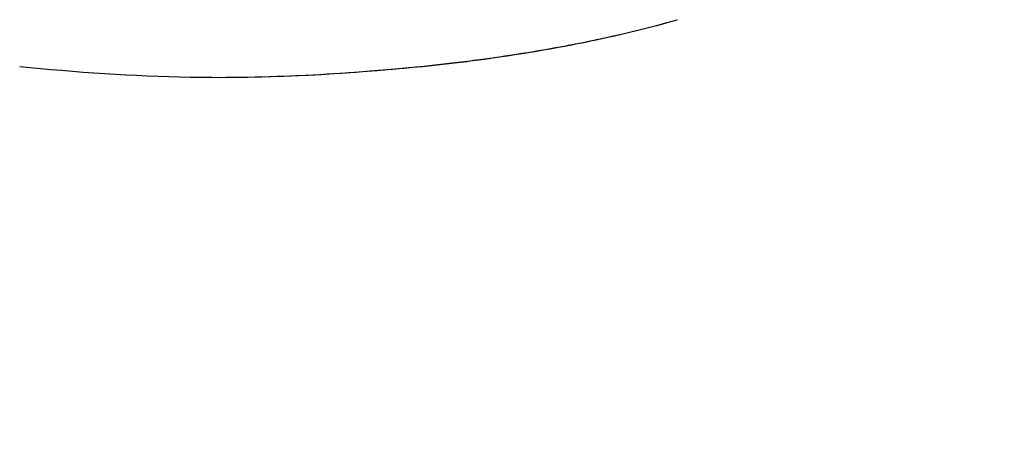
# Model space of a CAD drawing. Header units: millimetres. Extents: x 0 to 4378, y 0 to 2397.
# Tile 149 of 256: x 742 to 801, y 1938 to 1963. Entities that reach past the tile are written whole.
import ezdxf

# ---------------------------------------------------------------- set-up
doc = ezdxf.new("R2010")
doc.units = ezdxf.units.MM
doc.header["$LTSCALE"] = 0.2
doc.styles.add('Rainbow-5.0 Style', font='malgunsl.ttf')
doc.dimstyles.new('Rainbow-5.0 Style', dxfattribs={"dimtxt": 4.5, "dimasz": 2.5, "dimexe": 1, "dimexo": 1, "dimgap": 1, "dimtad": 1, "dimdsep": 46, "dimtxsty": 'Rainbow-5.0 Style', "dimcen": 0, "dimclrd": 251, "dimclre": 251, "dimclrt": 7, "dimazin": 3, "dimtp": 0.1, "dimtm": 0.1, "dimtfac": 0.61, "dimtmove": 0, "dimatfit": 3, "dimfxl": 1, "dimlwd": -1, "dimlwe": -1, "dimarcsym": 1})

# ---------------------------------------------------------------- blocks, each defined once
blk = doc.blocks.new('A$C67cfe5fe')
for points, knots in [([(27.445, -213.181), (26.632, -213.414), (25.79, -213.636), (24.061, -214.057), (23.174, -214.256), (21.667, -214.567), (21.06, -214.686), (19.646, -214.946), (18.832, -215.085), (17.212, -215.34), (16.405, -215.457), (15.102, -215.631), (14.607, -215.693), (13.656, -215.807), (13.199, -215.859), (11.843, -216.004), (10.934, -216.091), (9.678, -216.197), (9.338, -216.225), (8.997, -216.251)], [0.000001, 0.000001, 0.000001, 0.000001, 0.329785, 0.329785, 0.655784, 0.655784, 0.869551, 0.869551, 1.1471, 1.1471, 1.413768, 1.413768, 1.572185, 1.572185, 1.716378, 1.716378, 1.998218, 1.998218, 2.102513, 2.102513, 2.102513, 2.102513]), ([(11.97, -215.981), (12.213, -215.956), (12.454, -215.931), (13.154, -215.855), (13.612, -215.803), (14.566, -215.689), (15.061, -215.626), (16.368, -215.452), (17.178, -215.334), (18.805, -215.077), (19.622, -214.937), (21.042, -214.675), (21.651, -214.556), (23.163, -214.242), (24.053, -214.042), (25.788, -213.617), (26.633, -213.393), (27.447, -213.159)], [4.202181, 4.202181, 4.202181, 4.202181, 4.278205, 4.278205, 4.423595, 4.423595, 4.583388, 4.583388, 4.852579, 4.852579, 5.133194, 5.133194, 5.349319, 5.349319, 5.678864, 5.678864, 6.012538, 6.012538, 6.012538, 6.012538]), ([(11.97, -215.981), (7.484, -216.435), (2.799, -216.704), (-5.231, -216.558), (-8.701, -216.319), (-12.044, -215.981)], [0, 0, 0, 0, 1.380802, 1.380802, 2.409742, 2.409742, 2.409742, 2.409742])]:
    blk.add_open_spline(points, degree=3, knots=knots)
for points in [[(27.445, -213.181), (27.446, -213.173), (27.446, -213.166), (27.447, -213.159)], [(12.044, -215.981), (8.119, -216.379), (4.041, -216.638), (0, -216.637)]]:
    blk.add_open_spline(points, degree=3)

msp = doc.modelspace()

# ---------------------------------------------------------------- block references
msp.add_blockref('A$C67cfe5fe', (754.283, 2176.398))

# ---------------------------------------------------------------- leaders
at = {"annotation_type": 0, "has_hookline": 1, "hookline_direction": 0, "text_width": 273.012}
msp.add_leader([(754.283, 1869.115), (850.789, 1982.132), (860.789, 1982.132)], dimstyle='Rainbow-5.0 Style', override={"dimscale": 4, "dimgap": 1, "dimtad": 1}, dxfattribs=at)

doc.saveas('drawing.dxf')
